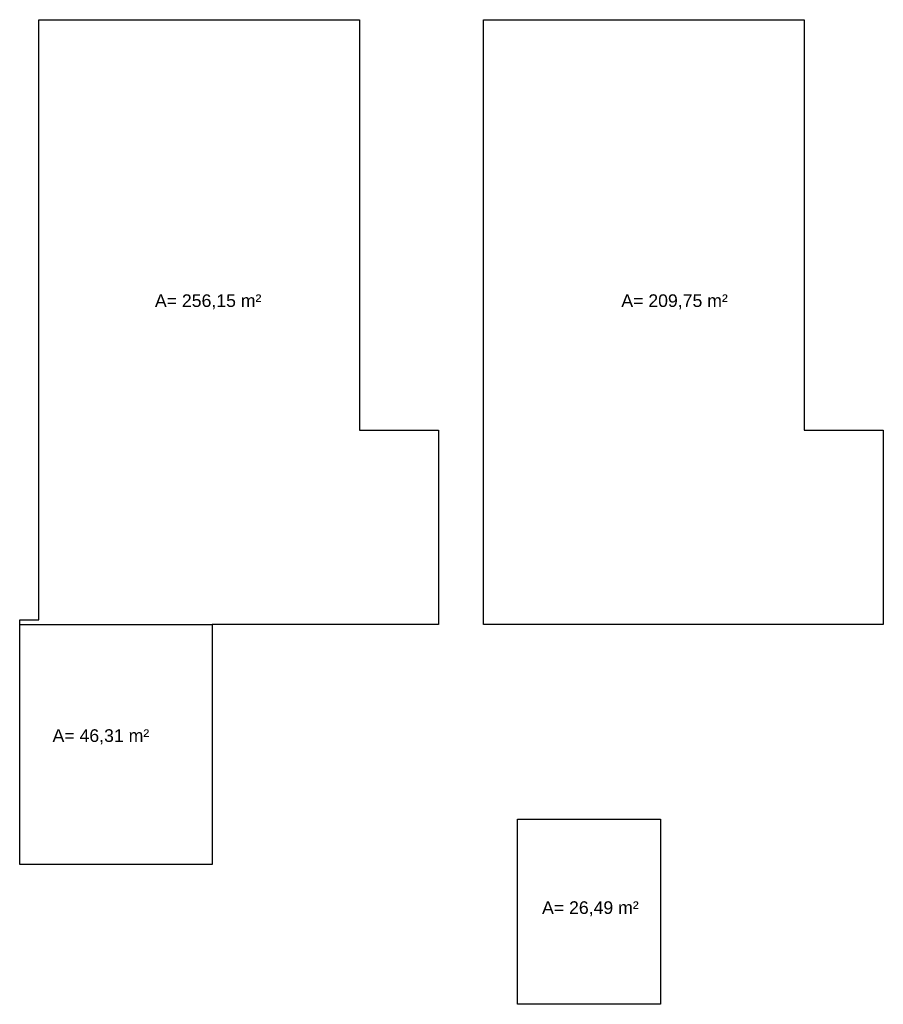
# Model space of a CAD drawing. Header units: metres. Extents: x -44 to 208, y -13 to 238.
# Tile 68 of 154: x 57 to 85, y 42 to 73. Entities that reach past the tile are written whole.
import ezdxf

# ---------------------------------------------------------------- set-up
doc = ezdxf.new("R2010")
doc.units = ezdxf.units.M
doc.header["$MEASUREMENT"] = 0
doc.layers.add('CTA-GER', color=35, linetype='Continuous')
doc.layers.add('TXT-ESP', color=40, linetype='Continuous')
doc.styles.add('Texto Especificacao 1-50', font='arial.ttf', dxfattribs={"height": 0.1})

msp = doc.modelspace()

# ---------------------------------------------------------------- linework, layer by layer
at = {"layer": 'CTA-GER'}
for points in [[(57.967, 72.761), (68.117, 72.761), (68.117, 59.761), (70.617, 59.761), (70.617, 53.611), (63.462, 53.611), (63.462, 46.013), (57.367, 46.013), (57.367, 53.761), (57.967, 53.761)], [(57.367, 53.611), (63.462, 53.611), (63.462, 46.013), (57.367, 46.013)], [(73.121, 47.45), (77.641, 47.45), (77.641, 41.59), (73.121, 41.59)]]:
    msp.add_lwpolyline(points, close=True, dxfattribs=at)
msp.add_lwpolyline([(72.046, 72.761), (82.196, 72.761), (82.196, 59.761), (84.696, 59.761), (84.696, 53.611), (72.046, 53.611), (72.046, 72.761)], dxfattribs=at)

# ---------------------------------------------------------------- texts
at = {"layer": 'TXT-ESP', "style": 'Texto Especificacao 1-50'}
for s, p in [('A= 256,15 m²', (61.646, 63.666)), ('A= 209,75 m²', (76.406, 63.666)), ('A= 46,31 m²', (58.406, 49.897)), ('A= 26,49 m²', (73.897, 44.451))]:
    msp.add_text(s, height=0.4, dxfattribs=at).set_placement(p)

doc.saveas('drawing.dxf')
